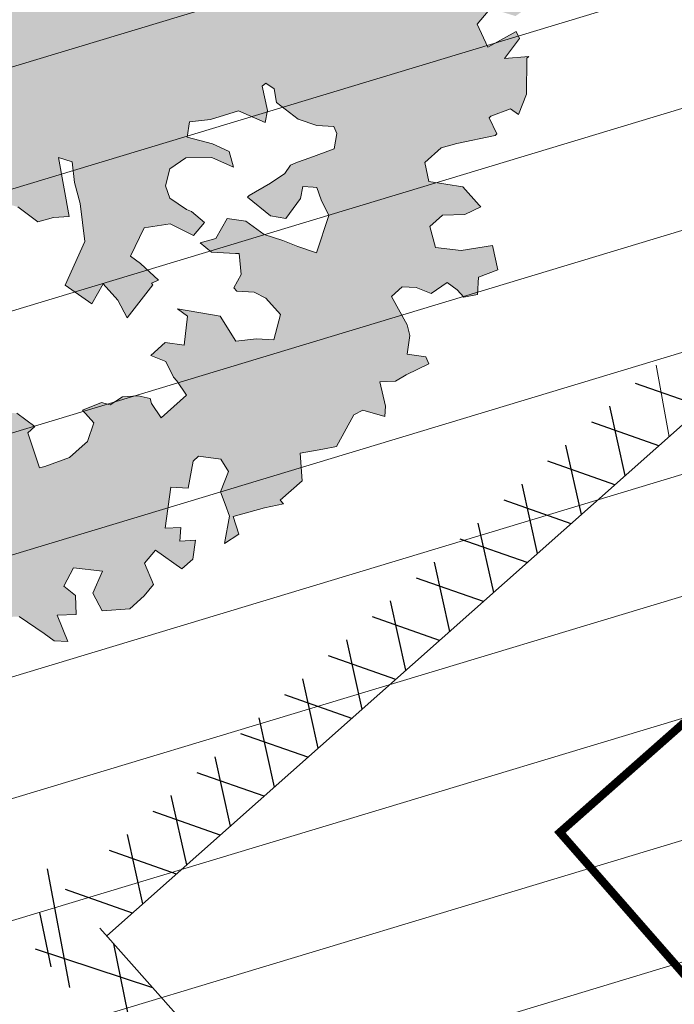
# Model space of a CAD drawing. Header units: centimetres. Extents: x 843425950 to 843478602, y 588811213 to 588851397.
# Tile 39 of 89: x 843442072 to 843442152, y 588832594 to 588832714. Entities that reach past the tile are written whole.
import ezdxf
from ezdxf import colors
from ezdxf.entities.mleader import LeaderData, LeaderLine
from ezdxf.lldxf.tags import DXFTag
from ezdxf.math import Vec2, Vec3

# ---------------------------------------------------------------- set-up
doc = ezdxf.new("R2010")
doc.units = ezdxf.units.CM
doc.header["$MEASUREMENT"] = 0
doc.linetypes.add('CENTER', pattern=[50.800000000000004, 31.75, -6.35, 6.35, -6.35])
doc.layers.get('0').update_dxf_attribs({"lineweight": 5})
for name, color, linetype, lineweight in [('0-hatch', 8, 'Continuous', 5), ('0-LINIA CIENKA', 8, 'Continuous', 9), ('IS_WOD_rzędne', 5, 'Continuous', 9), ('wymiarowanie', 123, 'Continuous', 5)]:
    doc.layers.add(name, color=color, linetype=linetype, lineweight=lineweight)
doc.layers.add('IS_Grafika', color=7, linetype='SOLID', lineweight=9, true_color=0x000000)
doc.layers.add('ZTOŚ', color=7, linetype='CENTER', lineweight=13, true_color=0x45750b)
doc.styles.add('Arial-sanit', font='ariali.ttf')
tags = doc.linetypes.add('SOLID', pattern=[10, 10, 0]).pattern_tags.tags
tags[6:7] = [DXFTag(74, 4), DXFTag(75, 0), DXFTag(340, '0'), DXFTag(46, 0.0), DXFTag(50, 0.0), DXFTag(44, 0.0), DXFTag(45, 0.0)]
tags[4:5] = [DXFTag(74, 4), DXFTag(75, 0), DXFTag(340, '0'), DXFTag(46, 0.0), DXFTag(50, 0.0), DXFTag(44, 0.0), DXFTag(45, 0.0)]
picture_1 = doc.add_image_def('image1.jpg', size_in_pixel=(6614, 4677))

# ---------------------------------------------------------------- blocks, each defined once
blk = doc.blocks.new('A$C51A627E3')
h = blk.add_hatch(color=256)
h.dxf.hatch_style = 1
h.paths.add_polyline_path([(-3.829516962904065, -3.277827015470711), (-3.99698174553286, -3.185050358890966), (-4.071669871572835, -3.091690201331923), (-4.12768596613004, -3.017002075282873), (-4.221046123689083, -2.942313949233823), (-4.239718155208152, -2.868209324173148), (-4.463199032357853, -2.774849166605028), (-4.555975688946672, -2.756177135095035), (-4.630663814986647, -2.737505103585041), (-4.724023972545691, -2.626056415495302), (-4.724023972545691, -2.588712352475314), (-4.668007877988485, -2.570040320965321), (-4.630663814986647, -2.514024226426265), (-4.649335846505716, -2.383320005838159), (-4.724023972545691, -2.253199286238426), (-4.61199178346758, -2.309215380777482), (-4.574647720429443, -2.309215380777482), (-4.463199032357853, -2.290543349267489), (-4.425854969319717, -2.309215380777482), (-4.295150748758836, -2.234527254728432), (-4.258390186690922, -2.253199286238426), (-4.12768596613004, -2.290543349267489), (-4.015653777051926, -2.309215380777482), (-3.941549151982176, -2.309215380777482), (-3.904205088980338, -2.253199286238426), (-3.960221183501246, -2.141167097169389), (-4.015653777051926, -2.029718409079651), (-4.034325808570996, -1.9550302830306), (-3.941549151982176, -2.011046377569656), (-3.792172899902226, -1.917686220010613), (-3.698812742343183, -1.899014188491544), (-3.698812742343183, -1.880342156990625), (-3.680724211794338, -1.805654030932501), (-3.680724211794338, -1.731549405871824), (-3.606036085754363, -1.619517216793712), (-3.456659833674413, -1.526157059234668), (-3.400643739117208, -1.63818924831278), (-3.289195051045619, -1.750221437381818), (-3.25185098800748, -1.786981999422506), (-3.177162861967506, -1.768309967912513), (-3.158490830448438, -1.619517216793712), (-3.177162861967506, -1.470724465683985), (-3.214506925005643, -1.433380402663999), (-3.214506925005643, -1.358692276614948), (-3.103058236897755, -1.340020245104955), (-3.028370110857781, -1.302676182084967), (-3.009698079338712, -1.265332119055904), (-2.972354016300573, -1.227988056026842), (-2.972354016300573, -1.172555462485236), (-3.028370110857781, -1.041851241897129), (-3.065714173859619, -0.9671631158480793), (-3.121146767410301, -1.153883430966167), (-3.139818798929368, -1.190643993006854), (-3.177162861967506, -1.246660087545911), (-3.233178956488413, -1.284004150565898), (-3.400643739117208, -1.358692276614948), (-3.512675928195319, -1.302676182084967), (-3.606036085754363, -1.284004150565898), (-3.73615680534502, -1.302676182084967), (-3.754828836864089, -1.414708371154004), (-3.829516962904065, -1.544829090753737), (-3.941549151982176, -1.507485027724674), (-4.034325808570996, -1.507485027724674), (-4.12768596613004, -1.433380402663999), (-4.221046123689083, -1.433380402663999), (-4.388510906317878, -1.526157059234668), (-4.425854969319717, -1.600845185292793), (-4.388510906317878, -1.71287737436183), (-4.369838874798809, -1.786981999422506), (-4.425854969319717, -1.880342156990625), (-4.50054309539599, -1.899014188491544), (-4.630663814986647, -2.103823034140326), (-4.668007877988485, -2.085151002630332), (-4.74269600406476, -2.011046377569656), (-4.817384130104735, -1.9550302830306), (-4.85414469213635, -1.899014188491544), (-4.798712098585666, -1.842998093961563), (-4.780040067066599, -1.805654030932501), (-4.817384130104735, -1.619517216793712), (-4.85414469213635, -1.470724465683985), (-4.947504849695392, -1.470724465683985), (-5.059537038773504, -1.433380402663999), (-5.115553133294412, -1.265332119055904), (-5.096881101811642, -1.227988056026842), (-5.078209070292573, -1.190643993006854), (-4.984848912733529, -1.190643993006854), (-4.891488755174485, -1.190643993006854), (-4.817384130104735, -1.190643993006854), (-4.891488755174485, -1.097867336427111), (-4.947504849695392, -0.9858351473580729), (-5.022192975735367, -0.8930584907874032), (-5.059537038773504, -0.8183703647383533), (-5.078209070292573, -0.7810263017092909), (-5.096881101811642, -0.7250102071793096), (-4.966176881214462, -0.1881688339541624), (-4.891488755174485, -0.1694968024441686), (-4.891488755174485, -0.1508247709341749), (-4.947504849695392, -0.03937608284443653), (-4.966176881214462, 0.05398407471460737), (-5.003520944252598, 0.1286722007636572), (-5.022192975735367, 0.2214488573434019), (-4.891488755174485, 0.2774649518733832), (-4.817384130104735, 0.3148090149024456), (-4.798712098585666, 0.2401208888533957), (-4.724023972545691, 0.2027768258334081), (-4.668007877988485, 0.2587929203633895), (-4.555975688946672, 0.3334810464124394), (-4.50054309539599, 0.3148090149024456), (-4.481871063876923, 0.2027768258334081), (-4.50054309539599, 0.07265610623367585), (-4.537887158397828, 0.01664001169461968), (-4.481871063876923, -0.1327362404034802), (-4.369838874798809, -0.1140642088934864), (-4.332494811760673, -0.07672014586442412), (-4.221046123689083, 0.05398407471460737), (-4.202374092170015, 0.2214488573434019), (-4.183702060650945, 0.4081691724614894), (-4.12768596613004, 0.4449297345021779), (-4.165030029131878, 0.5756339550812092), (-4.183702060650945, 0.6129780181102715), (-4.221046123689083, 0.6689941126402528), (-4.276478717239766, 0.6876661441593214), (-4.369838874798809, 0.6503220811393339), (-4.481871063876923, 0.4822737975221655), (-4.59331975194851, 0.4268412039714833), (-4.630663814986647, 0.5009458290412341), (-4.630663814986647, 0.5756339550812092), (-4.686679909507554, 0.6316500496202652), (-4.724023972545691, 0.6503220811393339), (-4.780040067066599, 0.5196178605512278), (-4.836056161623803, 0.5009458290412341), (-4.910160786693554, 0.5196178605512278), (-4.984848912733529, 0.5382898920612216), (-5.022192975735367, 0.6316500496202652), (-5.115553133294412, 0.7430987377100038), (-5.152313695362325, 0.7617707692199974), (-5.152313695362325, 0.6876661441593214), (-5.152313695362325, 0.892474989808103), (-5.096881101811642, 0.9298190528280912), (-4.966176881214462, 1.059939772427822), (-4.947504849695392, 1.227988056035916), (-4.910160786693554, 1.358108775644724), (-4.947504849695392, 1.563501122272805), (-4.85414469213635, 1.600261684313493), (-4.780040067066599, 1.544829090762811), (-4.668007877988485, 1.526157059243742), (-4.630663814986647, 1.507485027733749), (-4.668007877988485, 1.302092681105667), (-4.519215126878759, 1.358108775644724), (-4.463199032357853, 1.470140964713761), (-4.332494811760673, 1.526157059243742), (-4.183702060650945, 1.656277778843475), (-4.258390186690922, 1.749637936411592), (-4.35116684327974, 1.805654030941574), (-4.388510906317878, 1.879758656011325), (-4.388510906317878, 1.749637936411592), (-4.537887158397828, 1.730965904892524), (-4.59331975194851, 1.768309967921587), (-4.537887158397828, 1.824326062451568), (-4.519215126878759, 1.97311881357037), (-4.555975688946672, 2.122495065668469), (-4.555975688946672, 2.196599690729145), (-4.332494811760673, 2.252615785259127), (-4.221046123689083, 2.28995984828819), (-4.332494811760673, 2.439336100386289), (-4.481871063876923, 2.550784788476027), (-4.50054309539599, 2.569456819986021), (-4.276478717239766, 2.606800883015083), (-4.12768596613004, 2.700161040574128), (-3.960221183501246, 2.811609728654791), (-3.922877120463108, 2.923641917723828), (-3.698812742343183, 3.351931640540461), (-3.73615680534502, 3.501307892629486), (-3.773500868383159, 3.575996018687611), (-3.550019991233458, 3.538651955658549), (-3.382555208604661, 3.594668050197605), (-3.289195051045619, 3.74346080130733), (-3.233178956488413, 3.855492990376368), (-3.103058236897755, 3.910925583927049), (-3.009698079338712, 3.929597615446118), (-2.860321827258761, 3.948269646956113), (-2.822977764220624, 3.89283705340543), (-2.841649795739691, 3.762132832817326), (-2.748873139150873, 3.762132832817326), (-2.767545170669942, 3.706116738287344), (-2.841649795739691, 3.538651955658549), (-2.822977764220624, 3.463963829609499), (-2.841649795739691, 3.482635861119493), (-2.748873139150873, 3.482635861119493), (-2.692857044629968, 3.463963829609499), (-2.543480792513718, 3.538651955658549), (-2.450704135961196, 3.538651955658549), (-2.376016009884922, 3.426619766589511), (-2.376016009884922, 3.389275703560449), (-2.562152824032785, 3.259154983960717), (-2.674185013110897, 3.333259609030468), (-2.580824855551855, 3.14712279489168), (-2.525392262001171, 2.979658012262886), (-2.357343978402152, 2.886297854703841), (-2.24531178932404, 2.923641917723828), (-2.227223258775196, 3.035090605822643), (-2.282655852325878, 3.165794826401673), (-2.282655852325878, 3.277827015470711), (-2.171207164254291, 3.426619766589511), (-2.189879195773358, 3.538651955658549), (-2.227223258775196, 3.780804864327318), (-2.319999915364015, 3.874165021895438), (-2.432032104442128, 3.855492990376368), (-2.432032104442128, 3.89283705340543), (-2.24531178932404, 3.948269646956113), (-2.208551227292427, 4.041629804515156), (-2.189879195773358, 4.097645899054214), (-2.208551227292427, 4.1349899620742), (-2.171207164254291, 4.246438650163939), (-1.984486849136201, 4.265110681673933), (-1.910382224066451, 4.246438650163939), (-1.891710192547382, 4.15366199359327), (-1.723661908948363, 3.799476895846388), (-1.704989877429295, 3.948269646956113), (-1.649557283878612, 3.966941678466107), (-1.630885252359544, 4.078973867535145), (-1.593541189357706, 4.227766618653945), (-1.500181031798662, 4.265110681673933), (-1.518853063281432, 4.507263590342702), (-1.518853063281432, 4.525935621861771), (-1.38814884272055, 4.675311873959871), (-1.295372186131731, 4.488591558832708), (-1.258028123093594, 4.433158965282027), (-0.9785311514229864, 4.656639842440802), (-0.9785311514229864, 4.563279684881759), (-0.9785311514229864, 4.414486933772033), (-0.9785311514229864, 4.358470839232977), (-1.127323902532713, 4.302454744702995), (-0.9785311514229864, 4.022957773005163), (-0.9598591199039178, 3.948269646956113), (-0.6616901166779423, 4.06030183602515), (-0.5496579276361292, 4.172334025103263), (-0.3075050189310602, 4.246438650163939), (-0.2514889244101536, 4.116317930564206), (-0.1587122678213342, 4.041629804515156), (-0.02800804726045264, 4.116317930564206), (0.009336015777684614, 4.190422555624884), (0.06535211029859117, 4.283782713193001), (0.08344064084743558, 4.377142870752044), (0.06535211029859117, 4.507263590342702), (0.009336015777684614, 4.581951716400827), (-0.06535211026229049, 4.563279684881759), (-0.1213682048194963, 4.544607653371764), (-0.1400402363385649, 4.470503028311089), (-0.1400402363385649, 4.358470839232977), (-0.1587122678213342, 4.339798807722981), (-0.2514889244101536, 4.321126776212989), (-0.4568812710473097, 4.358470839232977), (-0.5309858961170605, 4.525935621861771), (-0.5683299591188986, 4.600623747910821), (-0.6056740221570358, 4.731327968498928), (-0.5870019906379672, 4.749999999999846), (-0.4008651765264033, 4.731327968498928), (-0.1213682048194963, 4.675311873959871), (0.04668007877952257, 4.675311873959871), (0.3448490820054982, 4.712655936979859), (0.5309858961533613, 4.693983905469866), (0.624346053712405, 4.675311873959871), (0.6611066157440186, 4.563279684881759), (0.624346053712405, 4.507263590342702), (0.5683299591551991, 4.414486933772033), (0.5683299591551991, 4.321126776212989), (0.6797786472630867, 4.302454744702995), (0.6797786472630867, 4.15366199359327), (0.7171227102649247, 4.041629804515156), (0.7731388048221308, 4.078973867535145), (0.9038430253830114, 4.358470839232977), (0.9038430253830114, 4.619295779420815), (0.9592756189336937, 4.358470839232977), (0.9779476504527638, 4.265110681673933), (1.052635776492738, 4.209094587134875), (1.127323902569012, 4.209094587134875), (1.220684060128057, 4.265110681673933), (1.220684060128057, 4.246438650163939), (1.425492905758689, 4.377142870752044), (1.555613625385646, 4.377142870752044), (1.462836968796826, 4.1349899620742), (1.40682087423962, 4.06030183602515), (1.276116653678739, 3.874165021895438), (1.704989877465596, 4.078973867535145), (1.704989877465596, 3.985613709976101), (1.79835003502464, 3.874165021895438), (1.965814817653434, 4.041629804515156), (2.021830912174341, 4.1349899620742), (2.133279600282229, 4.15366199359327), (2.189295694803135, 4.004285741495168), (2.189295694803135, 3.948269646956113), (2.245311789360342, 3.836820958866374), (2.376016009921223, 3.89283705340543), (2.506136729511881, 3.89283705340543), (2.562152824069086, 3.874165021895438), (2.618168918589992, 3.74346080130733), (2.710945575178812, 3.557323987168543), (2.785633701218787, 3.538651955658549), (2.785633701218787, 3.501307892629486), (2.766961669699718, 3.426619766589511), (2.74828963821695, 3.370603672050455), (2.710945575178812, 3.463963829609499), (2.599496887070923, 3.594668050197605), (2.506136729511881, 3.538651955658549), (2.450120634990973, 3.389275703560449), (2.431448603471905, 3.259154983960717), (2.450120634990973, 3.165794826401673), (2.506136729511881, 3.128450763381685), (2.562152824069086, 2.998330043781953), (2.599496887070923, 2.886297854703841), (2.673601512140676, 2.811609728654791), (2.74828963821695, 2.830281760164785), (2.804305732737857, 3.091106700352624), (2.841649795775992, 3.053762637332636), (2.935009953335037, 2.998330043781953), (2.971770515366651, 3.203138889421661), (2.990442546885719, 3.333259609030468), (3.083802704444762, 3.277827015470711), (3.065130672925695, 3.07243466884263), (3.083802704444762, 3.017002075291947), (3.10247473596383, 2.867625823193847), (3.36329967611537, 2.96098598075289), (3.51267592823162, 3.109778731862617), (3.60545258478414, 2.923641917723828), (3.717484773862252, 2.755593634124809), (3.736156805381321, 2.606800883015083), (3.624124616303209, 2.588128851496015), (3.773500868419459, 2.476096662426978), (3.903621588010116, 2.401992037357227), (3.978309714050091, 2.550784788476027), (4.183118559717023, 2.513440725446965), (4.164446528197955, 2.420664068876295), (4.183118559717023, 2.345975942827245), (4.276478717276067, 2.233943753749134), (4.183118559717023, 2.122495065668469), (4.183118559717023, 2.010462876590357), (4.164446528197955, 1.917102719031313), (4.313822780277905, 1.824326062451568), (4.369838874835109, 1.712293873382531), (4.35116684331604, 1.656277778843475), (4.295150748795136, 1.637605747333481), (4.20179059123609, 1.674949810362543), (4.071669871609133, 1.637605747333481), (4.015653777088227, 1.600261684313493), (3.959637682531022, 1.712293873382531), (3.847605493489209, 1.861670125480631), (3.661468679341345, 1.637605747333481), (3.642796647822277, 1.526157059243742), (3.661468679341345, 1.470140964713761), (3.549436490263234, 1.432796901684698), (3.494003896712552, 1.563501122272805), (3.475331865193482, 1.768309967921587), (3.36329967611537, 1.786981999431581), (3.233178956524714, 1.600261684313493), (3.195834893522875, 1.563501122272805), (3.083802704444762, 1.600261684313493), (2.971770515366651, 1.674949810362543), (2.841649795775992, 1.656277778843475), (2.935009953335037, 1.395452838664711), (2.916337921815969, 1.284004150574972), (2.860321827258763, 1.227988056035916), (2.74828963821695, 1.190643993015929), (2.804305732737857, 1.097283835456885), (2.822977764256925, 0.948491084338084), (2.935009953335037, 0.9298190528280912), (3.046458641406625, 0.985835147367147), (3.177162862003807, 1.00450717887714), (3.288611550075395, 0.9298190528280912), (3.288611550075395, 0.836458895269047), (3.214506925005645, 0.7063381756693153), (3.083802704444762, 0.5569619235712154), (3.13981879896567, 0.4822737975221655), (3.214506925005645, 0.4449297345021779), (3.288611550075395, 0.3708251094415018), (3.400643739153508, 0.3334810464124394), (3.437987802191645, 0.3148090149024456), (3.38197170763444, 0.2401208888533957), (3.269939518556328, 0.2961369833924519), (3.177162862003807, 0.3894971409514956), (2.953681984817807, 0.2401208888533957), (3.13981879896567, 0.1286722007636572), (3.400643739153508, 0.1100001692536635), (3.568108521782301, 0.1100001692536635), (3.642796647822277, 0.2214488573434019), (3.642796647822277, 0.3334810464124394), (3.586780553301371, 0.5009458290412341), (3.494003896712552, 0.5569619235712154), (3.437987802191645, 0.6316500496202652), (3.586780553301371, 0.7804428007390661), (3.60545258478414, 0.892474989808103), (3.60545258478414, 1.022595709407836), (3.51267592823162, 1.153299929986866), (3.437987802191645, 1.284004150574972), (3.60545258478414, 1.265332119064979), (3.773500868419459, 1.190643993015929), (3.903621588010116, 1.153299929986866), (3.99698174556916, 1.395452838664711), (4.015653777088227, 1.470140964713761), (4.109013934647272, 1.358108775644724), (4.145774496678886, 1.227988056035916), (4.071669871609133, 1.115955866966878), (4.127102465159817, 1.00450717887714), (4.220462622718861, 1.078611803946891), (4.295150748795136, 1.209316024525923), (4.425271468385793, 1.227988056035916), (4.499959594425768, 1.097283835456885), (4.555975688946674, 1.00450717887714), (4.686679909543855, 0.855130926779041), (4.46261553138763, 0.6316500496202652), (4.499959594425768, 0.5009458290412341), (4.593319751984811, 0.5382898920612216), (4.630663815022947, 0.4822737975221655), (4.499959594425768, 0.4822737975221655), (4.388510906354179, 0.4268412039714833), (4.332494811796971, 0.2587929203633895), (4.369838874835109, 0.09132813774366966), (4.425271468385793, 0.07265610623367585), (4.518631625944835, 0.2027768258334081), (4.630663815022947, 0.352153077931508), (4.779456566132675, 0.3334810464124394), (4.816800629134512, 0.2027768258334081), (4.835472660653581, 0.1467607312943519), (5.058953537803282, 0.05398407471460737), (5.152313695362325, 0.07265610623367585), (4.910160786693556, -0.1881688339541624), (4.798128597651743, -0.1327362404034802), (4.742112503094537, -0.1140642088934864), (4.555975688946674, -0.1327362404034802), (4.537303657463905, -0.7436822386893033), (4.630663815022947, -0.8930584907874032), (4.668007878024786, -0.9298190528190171), (4.723440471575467, -1.041851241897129), (4.723440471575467, -1.116539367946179), (4.686679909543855, -1.190643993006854), (4.630663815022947, -1.116539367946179), (4.481287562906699, -0.9484910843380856), (4.332494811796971, -0.9671631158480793), (4.313822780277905, -0.9671631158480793), (4.220462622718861, -1.135211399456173), (4.220462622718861, -1.153883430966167), (4.23913465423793, -1.209316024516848), (4.295150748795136, -1.32134821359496), (4.313822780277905, -1.32134821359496), (4.499959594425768, -1.246660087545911), (4.537303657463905, -1.265332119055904), (4.555975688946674, -1.414708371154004), (4.499959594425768, -1.526157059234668), (4.46261553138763, -1.526157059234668), (4.35116684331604, -1.544829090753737), (4.369838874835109, -1.656861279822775), (4.388510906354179, -1.71287737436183), (4.276478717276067, -1.899014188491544), (4.23913465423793, -1.899014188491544), (4.164446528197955, -2.029718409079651), (4.109013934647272, -1.9550302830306), (4.052997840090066, -1.842998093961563), (4.034325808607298, -1.71287737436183), (3.978309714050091, -1.56350112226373), (3.903621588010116, -1.507485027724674), (3.884949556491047, -1.656861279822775), (3.866277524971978, -1.731549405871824), (3.847605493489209, -1.750221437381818), (3.773500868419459, -1.750221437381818), (3.60545258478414, -1.786981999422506), (3.624124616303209, -1.56350112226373), (3.624124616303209, -1.433380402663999), (3.51267592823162, -1.32134821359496), (3.419315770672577, -1.32134821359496), (3.288611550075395, -1.414708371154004), (3.344627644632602, -1.507485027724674), (3.419315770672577, -1.675533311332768), (3.419315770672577, -1.71287737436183), (3.195834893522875, -2.029718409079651), (3.233178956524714, -2.011046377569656), (3.456659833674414, -2.029718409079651), (3.475331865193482, -2.103823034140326), (3.531347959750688, -2.159839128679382), (3.60545258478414, -2.19718319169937), (3.866277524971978, -2.048390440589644), (3.922293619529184, -2.103823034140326), (3.959637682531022, -2.271871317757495), (3.884949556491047, -2.290543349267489), (4.071669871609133, -2.439336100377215), (4.127102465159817, -2.401992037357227), (4.090341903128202, -2.514024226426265), (4.015653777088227, -2.495352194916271), (3.884949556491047, -2.439336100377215), (3.773500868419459, -2.514024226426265), (3.736156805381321, -2.644144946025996), (3.903621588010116, -2.718833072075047), (3.810844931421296, -2.756177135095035), (3.698812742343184, -2.681489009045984), (3.568108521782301, -2.681489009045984), (3.51267592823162, -2.849537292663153), (3.60545258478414, -2.92364191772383), (3.60545258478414, -3.05434613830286), (3.494003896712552, -3.14770629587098), (3.325955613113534, -3.12903426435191), (3.269939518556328, -3.035674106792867), (3.195834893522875, -2.960985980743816), (3.065130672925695, -2.979658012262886), (3.009114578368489, -3.166378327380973), (3.251267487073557, -3.221810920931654), (3.233178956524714, -3.277827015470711), (3.046458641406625, -3.3151710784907), (3.195834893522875, -3.427203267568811), (3.177162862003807, -3.427203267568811), (2.990442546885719, -3.632012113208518), (2.841649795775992, -3.706700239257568), (2.822977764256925, -3.632012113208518), (2.673601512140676, -3.575996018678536), (2.655512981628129, -3.575996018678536), (2.618168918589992, -3.706700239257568), (2.599496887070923, -3.706700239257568), (2.338671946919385, -3.557323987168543), (2.226639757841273, -3.501307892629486), (2.059174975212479, -3.501307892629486), (1.984486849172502, -3.632012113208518), (2.151951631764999, -3.8368209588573), (2.151951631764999, -4.023541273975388), (2.151951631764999, -4.042213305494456), (2.021830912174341, -4.004869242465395), (1.89112669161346, -3.892837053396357), (1.761005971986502, -3.892837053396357), (1.686317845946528, -4.042213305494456), (1.816438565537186, -4.191006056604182), (2.021830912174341, -4.321710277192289), (1.928470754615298, -4.489175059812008), (1.779678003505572, -4.433158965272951), (1.686317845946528, -4.526519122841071), (1.592957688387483, -4.470503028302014), (1.592957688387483, -4.395814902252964), (1.574285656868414, -4.303038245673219), (1.425492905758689, -4.284366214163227), (1.369476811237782, -4.172334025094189), (1.294788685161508, -4.097645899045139), (1.183339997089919, -4.097645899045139), (1.127323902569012, -4.340382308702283), (1.089979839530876, -4.414486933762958), (0.9779476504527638, -4.507847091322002), (1.071307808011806, -4.619879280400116), (1.052635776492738, -4.675311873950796), (0.8664989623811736, -4.619879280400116), (0.7731388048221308, -4.601207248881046), (0.6797786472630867, -4.526519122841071), (0.5870019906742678, -4.693983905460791), (0.5309858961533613, -4.749999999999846), (0.4376257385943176, -4.601207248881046), (0.3629376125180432, -4.582535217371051), (0.1021126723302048, -4.675311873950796), (0.009336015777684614, -4.619879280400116), (-0.1400402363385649, -4.526519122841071), (-0.2701609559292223, -4.693983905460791), (-0.494225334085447, -4.693983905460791), (-0.494225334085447, -4.731327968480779), (-0.6243460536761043, -4.656639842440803), (-0.8478269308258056, -4.545191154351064), (-0.9038430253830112, -4.675311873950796), (-1.034547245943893, -4.656639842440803), (-0.8664989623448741, -4.526519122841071), (-0.8291548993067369, -4.433158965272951), (-0.7923943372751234, -4.340382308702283), (-0.643018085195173, -4.265694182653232), (-0.6243460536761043, -4.153661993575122), (-0.7363782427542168, -4.023541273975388), (-0.7923943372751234, -4.023541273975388), (-0.9598591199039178, -4.153661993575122), (-1.053219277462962, -4.060885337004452), (-1.295372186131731, -4.265694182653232), (-1.202012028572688, -4.340382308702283), (-1.276700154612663, -4.414486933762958), (-1.183339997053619, -4.489175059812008), (-1.295372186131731, -4.582535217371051), (-1.40682087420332, -4.582535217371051), (-1.462836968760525, -4.340382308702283), (-1.593541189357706, -4.359054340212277), (-1.649557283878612, -4.526519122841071), (-1.761005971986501, -4.545191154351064), (-1.910382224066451, -4.545191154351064), (-2.077847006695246, -4.414486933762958), (-2.040502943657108, -4.265694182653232), (-1.873038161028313, -4.191006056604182), (-2.02183091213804, -4.023541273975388), (-2.171207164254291, -4.078973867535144), (-2.15253513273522, -4.191006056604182), (-2.24531178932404, -4.303038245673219), (-2.357343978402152, -4.209678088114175), (-2.432032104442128, -4.414486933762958), (-2.506720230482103, -4.340382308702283), (-2.525392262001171, -4.247022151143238), (-2.580824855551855, -4.023541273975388), (-2.674185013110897, -3.948853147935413), (-2.878993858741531, -4.097645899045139), (-2.972354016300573, -4.078973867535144), (-3.084386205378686, -4.078973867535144), (-3.195834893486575, -4.004869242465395), (-3.195834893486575, -3.8368209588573), (-3.27052301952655, -3.874165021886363), (-3.326539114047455, -3.650684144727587), (-3.363883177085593, -3.706700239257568), (-3.531347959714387, -3.762716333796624), (-3.66205218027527, -3.632012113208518), (-3.680724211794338, -3.538651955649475), (-3.587364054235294, -3.483219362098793), (-3.345211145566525, -3.427203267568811), (-3.233178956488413, -3.557323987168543), (-3.158490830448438, -3.557323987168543), (-3.158490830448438, -3.538651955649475), (-3.103058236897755, -3.221810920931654), (-3.084386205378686, -3.05434613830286), (-3.214506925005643, -2.960985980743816), (-3.27052301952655, -2.849537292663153), (-3.419315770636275, -2.979658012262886), (-3.494003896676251, -3.221810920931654), (-3.363883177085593, -3.221810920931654), (-3.494003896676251, -3.333843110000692), (-3.587364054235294, -3.091690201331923), (-3.698812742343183, -3.277827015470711)])
h.paths.add_polyline_path([(-1.630885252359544, 1.320764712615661), (-1.891710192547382, 1.488812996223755), (-1.854366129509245, 1.674949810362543), (-1.965814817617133, 1.749637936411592), (-1.817022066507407, 2.066478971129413), (-1.686317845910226, 2.271287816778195), (-1.817022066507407, 2.401992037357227), (-1.929054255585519, 2.569456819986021), (-1.723661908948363, 2.606800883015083), (-1.5375250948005, 2.588128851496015), (-1.425492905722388, 2.532112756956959), (-1.38814884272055, 2.550784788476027), (-1.38814884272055, 2.737505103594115), (-1.500181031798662, 2.848953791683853), (-1.518853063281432, 3.017002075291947), (-1.40682087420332, 3.14712279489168), (-1.258028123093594, 3.14712279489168), (-1.239356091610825, 3.017002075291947), (-1.220684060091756, 2.848953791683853), (-1.108651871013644, 2.811609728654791), (-0.9598591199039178, 2.90496988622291), (-0.9411870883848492, 2.848953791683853), (-0.9038430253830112, 2.718833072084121), (-0.7363782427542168, 2.811609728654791), (-0.7177062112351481, 2.867625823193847), (-0.7363782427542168, 3.035090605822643), (-0.680362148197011, 3.091106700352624), (-0.4382092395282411, 2.998330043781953), (-0.3821931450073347, 2.979658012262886), (-0.512313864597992, 2.774265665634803), (-0.363521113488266, 2.644144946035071), (-0.3261770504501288, 2.644144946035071), (-0.1960563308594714, 2.625472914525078), (-0.06535211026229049, 2.625472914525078), (0.1021126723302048, 2.662816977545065), (0.1021126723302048, 2.681489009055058), (0.270160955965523, 2.662816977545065), (0.3261770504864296, 2.644144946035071), (0.2888329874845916, 2.774265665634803), (0.2888329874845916, 2.867625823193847), (0.1581287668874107, 2.792937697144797), (0.08344064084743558, 2.867625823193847), (-0.02800804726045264, 3.14712279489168), (0.08344064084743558, 3.184466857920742), (0.3629376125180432, 2.979658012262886), (0.5123138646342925, 2.90496988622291), (0.5683299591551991, 2.830281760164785), (0.7918108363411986, 2.755593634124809), (0.8291548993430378, 2.923641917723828), (0.8478269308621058, 3.07243466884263), (1.0152917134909, 3.035090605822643), (1.071307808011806, 3.07243466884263), (1.071307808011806, 3.091106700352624), (1.071307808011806, 2.942313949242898), (1.071307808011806, 2.830281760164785), (0.9592756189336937, 2.755593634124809), (0.9225150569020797, 2.550784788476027), (0.9225150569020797, 2.513440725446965), (0.9592756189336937, 2.439336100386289), (0.810482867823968, 2.588128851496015), (0.5870019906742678, 2.476096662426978), (0.5496579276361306, 2.606800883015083), (0.418953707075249, 2.439336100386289), (0.5309858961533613, 2.327303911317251), (0.6430180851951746, 2.271287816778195), (0.7544667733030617, 2.252615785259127), (0.8851709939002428, 2.196599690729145), (0.5496579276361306, 1.842998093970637), (0.5123138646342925, 1.991790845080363), (0.4562977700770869, 2.141167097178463), (0.3261770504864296, 2.085151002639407), (0.3448490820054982, 2.345975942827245), (0.2888329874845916, 2.383320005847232), (0.08344064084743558, 2.401992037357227), (-0.1773842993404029, 2.327303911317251), (-0.2701609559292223, 2.345975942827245), (-0.04668007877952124, 2.085151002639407), (-0.08402414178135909, 1.991790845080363), (-0.1213682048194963, 1.935774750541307), (-0.1400402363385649, 1.749637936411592), (-0.21472836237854, 1.842998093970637), (-0.4008651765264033, 1.898430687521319), (-0.4195372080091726, 2.047806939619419), (-0.4568812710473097, 2.1038230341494), (-0.6056740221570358, 2.177927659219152), (-0.6616901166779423, 2.141167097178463), (-0.6990341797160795, 2.047806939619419), (-0.7177062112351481, 1.991790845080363), (-0.6056740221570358, 1.842998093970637), (-0.5683299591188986, 1.805654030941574), (-0.643018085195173, 1.730965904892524), (-0.6990341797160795, 1.749637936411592), (-0.8104828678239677, 1.730965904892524), (-0.8104828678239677, 1.842998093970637), (-0.8291548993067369, 1.917102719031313), (-0.9411870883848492, 1.97311881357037), (-1.034547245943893, 1.97311881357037), (-1.127323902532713, 1.898430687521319), (-1.089979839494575, 1.879758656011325), (-1.015875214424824, 1.712293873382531), (-0.9972031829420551, 1.674949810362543), (-0.9785311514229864, 1.544829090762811), (-1.16466796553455, 1.432796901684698), (-1.183339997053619, 1.507485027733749), (-1.202012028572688, 1.618933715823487), (-1.258028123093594, 1.656277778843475), (-1.3140442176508, 1.693621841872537), (-1.425492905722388, 1.730965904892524), (-1.518853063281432, 1.730965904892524), (-1.5375250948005, 1.712293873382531), (-1.649557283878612, 1.637605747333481), (-1.686317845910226, 1.544829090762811), (-1.593541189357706, 1.451468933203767), (-1.593541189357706, 1.414124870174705)], flags=16)
h.paths.add_polyline_path([(-2.115191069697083, -1.433380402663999), (-2.02183091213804, -1.488812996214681), (-1.947726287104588, -1.582173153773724), (-1.929054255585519, -1.675533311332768), (-1.947726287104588, -1.694205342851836), (-2.059174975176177, -1.824326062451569), (-2.02183091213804, -1.842998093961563), (-1.835694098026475, -1.936358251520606), (-1.817022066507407, -2.048390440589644), (-2.00315888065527, -2.345975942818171), (-2.00315888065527, -2.309215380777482), (-2.282655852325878, -2.290543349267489), (-2.263983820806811, -2.345975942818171), (-2.133863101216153, -2.420664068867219), (-2.15253513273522, -2.514024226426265), (-2.208551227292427, -2.644144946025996), (-2.096519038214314, -2.774849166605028), (-2.133863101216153, -2.868209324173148), (-2.115191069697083, -2.942313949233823), (-2.00315888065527, -2.92364191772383), (-1.947726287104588, -2.700161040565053), (-1.779678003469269, -2.570040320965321), (-1.649557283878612, -2.495352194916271), (-1.649557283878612, -2.700161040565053), (-1.612213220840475, -2.793521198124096), (-1.556197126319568, -2.849537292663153), (-1.518853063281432, -3.017002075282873), (-1.593541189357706, -3.017002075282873), (-1.704989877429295, -3.277827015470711), (-1.667645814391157, -3.296499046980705), (-1.481509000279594, -3.371187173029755), (-1.351388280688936, -3.371187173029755), (-1.295372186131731, -3.371187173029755), (-1.16466796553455, -3.296499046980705), (-1.16466796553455, -3.166378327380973), (-1.015875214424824, -3.221810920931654), (-0.9785311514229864, -3.277827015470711), (-0.8664989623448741, -3.296499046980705), (-0.7737223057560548, -3.371187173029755), (-0.7177062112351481, -3.445875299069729), (-0.7363782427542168, -3.483219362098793), (-0.7550502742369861, -3.613340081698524), (-0.494225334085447, -3.613340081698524), (-0.4755533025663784, -3.483219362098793), (-0.4755533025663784, -3.445875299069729), (-0.4382092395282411, -3.3151710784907), (-0.494225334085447, -3.20372239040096), (-0.3448490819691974, -3.20372239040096), (-0.2514889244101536, -3.3151710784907), (-0.08402414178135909, -3.166378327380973), (-0.1026961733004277, -3.073018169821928), (0.1021126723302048, -3.333843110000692), (0.06535211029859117, -3.557323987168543), (0.1954728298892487, -3.650684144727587), (0.2888329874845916, -3.744044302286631), (0.4562977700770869, -3.632012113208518), (0.4562977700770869, -3.464547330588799), (0.418953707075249, -3.371187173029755), (0.3261770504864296, -3.277827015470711), (0.3261770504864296, -3.24048295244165), (0.4376257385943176, -3.20372239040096), (0.5309858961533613, -3.073018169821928), (0.5123138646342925, -3.05434613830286), (0.3816096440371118, -2.92364191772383), (0.3629376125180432, -2.812193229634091), (0.4749698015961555, -2.868209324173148), (0.6430180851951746, -2.812193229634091), (0.7357947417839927, -2.92364191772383), (0.7731388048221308, -3.091690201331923), (0.8478269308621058, -3.221810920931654), (0.9038430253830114, -3.333843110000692), (0.9779476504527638, -3.464547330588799), (1.238772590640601, -3.3151710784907), (1.276116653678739, -3.185050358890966), (1.313460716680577, -3.091690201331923), (1.294788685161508, -3.073018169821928), (1.238772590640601, -3.017002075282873), (1.164667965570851, -3.073018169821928), (0.9779476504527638, -3.110362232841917), (0.9038430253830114, -3.017002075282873), (0.8664989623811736, -2.793521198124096), (0.8851709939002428, -2.793521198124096), (1.071307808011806, -2.830865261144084), (1.202012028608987, -2.849537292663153), (1.276116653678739, -2.830865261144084), (1.332132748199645, -2.849537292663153), (1.425492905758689, -2.886881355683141), (1.611629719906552, -2.960985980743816), (1.704989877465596, -2.886881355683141), (1.723661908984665, -2.830865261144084), (1.630301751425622, -2.737505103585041), (1.555613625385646, -2.607384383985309), (1.518269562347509, -2.401992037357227), (1.574285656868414, -2.309215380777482), (1.555613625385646, -2.234527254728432), (1.518269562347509, -2.234527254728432), (1.425492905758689, -2.401992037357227), (1.350804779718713, -2.458008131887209), (1.25744462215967, -2.253199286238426), (1.052635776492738, -2.159839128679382), (0.9225150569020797, -2.066478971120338), (0.8291548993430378, -2.141167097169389), (0.9406035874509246, -2.309215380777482), (0.9966196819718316, -2.439336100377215), (0.9406035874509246, -2.551368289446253), (0.8664989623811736, -2.383320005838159), (0.7171227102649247, -2.253199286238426), (0.5683299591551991, -2.234527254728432), (0.4562977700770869, -2.309215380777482), (0.418953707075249, -2.401992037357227), (0.4562977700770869, -2.551368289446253), (0.4749698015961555, -2.588712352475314), (0.493641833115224, -2.718833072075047), (0.3629376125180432, -2.737505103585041), (0.2888329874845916, -2.551368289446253), (0.2328168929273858, -2.514024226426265), (0.1207847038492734, -2.439336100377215), (-0.1026961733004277, -2.532696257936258), (-0.08402414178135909, -2.626056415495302), (-0.06535211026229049, -2.812193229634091), (-0.1213682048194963, -2.793521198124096), (-0.1213682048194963, -2.812193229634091), (-0.4382092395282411, -2.868209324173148), (-0.4008651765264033, -2.718833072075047), (-0.4008651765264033, -2.551368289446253), (-0.5683299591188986, -2.607384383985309), (-0.6243460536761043, -2.364647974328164), (-0.2888329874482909, -2.215855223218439), (-0.1213682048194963, -1.973702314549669), (-0.04668007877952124, -1.824326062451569), (0.04668007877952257, -1.694205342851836), (-0.009336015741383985, -1.600845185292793), (-0.2514889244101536, -1.992374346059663), (-0.3448490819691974, -1.917686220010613), (-0.4568812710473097, -1.861670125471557), (-0.494225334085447, -1.675533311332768), (-0.5309858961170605, -1.619517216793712), (-0.6616901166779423, -1.488812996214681), (-0.9411870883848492, -1.56350112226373), (-1.053219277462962, -1.600845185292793), (-1.053219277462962, -1.71287737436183), (-0.9785311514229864, -1.899014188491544), (-1.202012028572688, -1.973702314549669), (-1.295372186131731, -1.899014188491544), (-1.332716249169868, -1.71287737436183), (-1.332716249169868, -1.507485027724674), (-1.3140442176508, -1.246660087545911), (-1.332716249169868, -1.172555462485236), (-1.38814884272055, -1.097867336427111), (-1.612213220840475, -1.135211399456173), (-1.704989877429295, -1.153883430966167), (-1.742333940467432, -1.153883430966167), (-1.704989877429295, -1.414708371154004), (-1.667645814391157, -1.470724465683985), (-1.686317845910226, -1.56350112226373), (-1.761005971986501, -1.600845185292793), (-1.779678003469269, -1.488812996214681), (-1.817022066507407, -1.358692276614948), (-1.835694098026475, -1.246660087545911), (-1.891710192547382, -1.265332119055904), (-2.040502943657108, -1.284004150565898)], flags=16)
for points in [[(3.195834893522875, -2.960985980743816), (3.065130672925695, -2.979658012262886), (3.009114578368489, -3.166378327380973), (3.251267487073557, -3.221810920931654), (3.233178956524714, -3.277827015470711), (3.046458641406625, -3.3151710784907), (3.195834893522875, -3.427203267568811), (3.177162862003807, -3.427203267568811), (2.990442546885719, -3.632012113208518), (2.841649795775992, -3.706700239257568), (2.822977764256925, -3.632012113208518), (2.673601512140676, -3.575996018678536), (2.655512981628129, -3.575996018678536), (2.618168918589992, -3.706700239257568), (2.599496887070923, -3.706700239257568), (2.338671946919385, -3.557323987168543), (2.226639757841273, -3.501307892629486), (2.059174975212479, -3.501307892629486), (1.984486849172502, -3.632012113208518), (2.151951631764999, -3.8368209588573), (2.151951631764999, -4.023541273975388), (2.151951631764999, -4.042213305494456), (2.021830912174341, -4.004869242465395), (1.89112669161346, -3.892837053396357), (1.761005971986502, -3.892837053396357), (1.686317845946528, -4.042213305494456), (1.816438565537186, -4.191006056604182), (2.021830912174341, -4.321710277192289), (1.928470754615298, -4.489175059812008), (1.779678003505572, -4.433158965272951), (1.686317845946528, -4.526519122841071), (1.592957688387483, -4.470503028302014), (1.592957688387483, -4.395814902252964), (1.574285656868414, -4.303038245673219), (1.425492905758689, -4.284366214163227), (1.369476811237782, -4.172334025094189), (1.294788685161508, -4.097645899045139), (1.183339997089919, -4.097645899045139), (1.127323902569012, -4.340382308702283), (1.089979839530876, -4.414486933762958), (0.9779476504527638, -4.507847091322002), (1.071307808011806, -4.619879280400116), (1.052635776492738, -4.675311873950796), (0.8664989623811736, -4.619879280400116), (0.7731388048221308, -4.601207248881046), (0.7731388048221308, -4.601207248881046), (0.6797786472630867, -4.526519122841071), (0.5870019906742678, -4.693983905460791), (0.5309858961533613, -4.749999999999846), (0.4376257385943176, -4.601207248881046), (0.3629376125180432, -4.582535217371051), (0.1021126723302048, -4.675311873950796), (0.009336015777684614, -4.619879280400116), (-0.1400402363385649, -4.526519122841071), (-0.2701609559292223, -4.693983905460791), (-0.494225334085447, -4.693983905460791), (-0.494225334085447, -4.731327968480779), (-0.6243460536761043, -4.656639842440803), (-0.8478269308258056, -4.545191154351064), (-0.9038430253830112, -4.675311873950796), (-1.034547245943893, -4.656639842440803), (-0.8664989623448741, -4.526519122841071), (-0.8291548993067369, -4.433158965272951), (-0.7923943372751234, -4.340382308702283), (-0.643018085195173, -4.265694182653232), (-0.6243460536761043, -4.153661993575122), (-0.7363782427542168, -4.023541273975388), (-0.7923943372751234, -4.023541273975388), (-0.9598591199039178, -4.153661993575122), (-1.053219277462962, -4.060885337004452), (-1.295372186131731, -4.265694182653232), (-1.202012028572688, -4.340382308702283), (-1.276700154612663, -4.414486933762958), (-1.183339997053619, -4.489175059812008), (-1.295372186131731, -4.582535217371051), (-1.40682087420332, -4.582535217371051), (-1.462836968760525, -4.340382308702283), (-1.593541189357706, -4.359054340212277), (-1.649557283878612, -4.526519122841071), (-1.761005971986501, -4.545191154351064), (-1.910382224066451, -4.545191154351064), (-2.077847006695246, -4.414486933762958), (-2.040502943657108, -4.265694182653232), (-1.873038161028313, -4.191006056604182), (-2.02183091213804, -4.023541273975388), (-2.171207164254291, -4.078973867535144), (-2.15253513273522, -4.191006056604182), (-2.24531178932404, -4.303038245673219), (-2.357343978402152, -4.209678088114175), (-2.432032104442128, -4.414486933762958), (-2.506720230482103, -4.340382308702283), (-2.525392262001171, -4.247022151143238), (-2.580824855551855, -4.023541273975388)], [(-1.556197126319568, -2.849537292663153), (-1.518853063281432, -3.017002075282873), (-1.593541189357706, -3.017002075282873), (-1.704989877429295, -3.277827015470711), (-1.667645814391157, -3.296499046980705), (-1.481509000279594, -3.371187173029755), (-1.351388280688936, -3.371187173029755), (-1.295372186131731, -3.371187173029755), (-1.16466796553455, -3.296499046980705), (-1.16466796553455, -3.166378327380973), (-1.015875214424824, -3.221810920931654), (-0.9785311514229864, -3.277827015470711), (-0.8664989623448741, -3.296499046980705), (-0.7737223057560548, -3.371187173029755), (-0.7177062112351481, -3.445875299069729), (-0.7363782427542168, -3.483219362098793), (-0.7550502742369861, -3.613340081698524), (-0.494225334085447, -3.613340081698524), (-0.4755533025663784, -3.483219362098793), (-0.4755533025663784, -3.445875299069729), (-0.4382092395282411, -3.3151710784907), (-0.494225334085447, -3.20372239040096), (-0.3448490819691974, -3.20372239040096), (-0.2514889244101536, -3.3151710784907), (-0.08402414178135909, -3.166378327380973), (-0.1026961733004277, -3.073018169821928), (0.1021126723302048, -3.333843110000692), (0.1021126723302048, -3.333843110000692), (0.06535211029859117, -3.557323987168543), (0.1954728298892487, -3.650684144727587), (0.2888329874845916, -3.744044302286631), (0.4562977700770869, -3.632012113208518), (0.4562977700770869, -3.464547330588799), (0.418953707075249, -3.371187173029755), (0.3261770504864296, -3.277827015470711), (0.3261770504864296, -3.24048295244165), (0.4376257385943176, -3.20372239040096), (0.5309858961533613, -3.073018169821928), (0.5123138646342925, -3.05434613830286), (0.3816096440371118, -2.92364191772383), (0.3629376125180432, -2.812193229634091), (0.4749698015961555, -2.868209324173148), (0.6430180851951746, -2.812193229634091), (0.7357947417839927, -2.92364191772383), (0.7731388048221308, -3.091690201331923), (0.8478269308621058, -3.221810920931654), (0.9038430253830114, -3.333843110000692), (0.9779476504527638, -3.464547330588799), (1.238772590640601, -3.3151710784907), (1.276116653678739, -3.185050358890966), (1.313460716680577, -3.091690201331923), (1.294788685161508, -3.073018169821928), (1.238772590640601, -3.017002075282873), (1.164667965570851, -3.073018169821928), (0.9779476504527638, -3.110362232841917), (0.9038430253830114, -3.017002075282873), (0.8664989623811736, -2.793521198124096), (0.8851709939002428, -2.793521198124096), (1.071307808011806, -2.830865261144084), (1.202012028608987, -2.849537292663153), (1.276116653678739, -2.830865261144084), (1.332132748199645, -2.849537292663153), (1.425492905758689, -2.886881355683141), (1.611629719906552, -2.960985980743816), (1.704989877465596, -2.886881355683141), (1.723661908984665, -2.830865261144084), (1.630301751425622, -2.737505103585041), (1.555613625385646, -2.607384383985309), (1.518269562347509, -2.401992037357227), (1.574285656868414, -2.309215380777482), (1.555613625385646, -2.234527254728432), (1.518269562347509, -2.234527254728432), (1.425492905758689, -2.401992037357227), (1.350804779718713, -2.458008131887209), (1.25744462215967, -2.253199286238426), (1.052635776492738, -2.159839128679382), (0.9225150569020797, -2.066478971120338), (0.8291548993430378, -2.141167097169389), (0.9406035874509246, -2.309215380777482), (0.9966196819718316, -2.439336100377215), (0.9406035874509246, -2.551368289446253), (0.8664989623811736, -2.383320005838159), (0.7171227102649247, -2.253199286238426), (0.5683299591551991, -2.234527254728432), (0.4562977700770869, -2.309215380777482), (0.418953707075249, -2.401992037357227), (0.4562977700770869, -2.551368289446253), (0.4749698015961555, -2.588712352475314), (0.493641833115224, -2.718833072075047), (0.3629376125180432, -2.737505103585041), (0.2888329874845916, -2.551368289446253), (0.2328168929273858, -2.514024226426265), (0.1207847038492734, -2.439336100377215), (-0.1026961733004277, -2.532696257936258), (-0.1026961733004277, -2.532696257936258), (-0.08402414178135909, -2.626056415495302), (-0.06535211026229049, -2.812193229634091), (-0.1213682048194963, -2.793521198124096), (-0.1213682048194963, -2.812193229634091), (-0.4382092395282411, -2.868209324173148), (-0.4008651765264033, -2.718833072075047), (-0.4008651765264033, -2.551368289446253), (-0.5683299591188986, -2.607384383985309), (-0.6243460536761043, -2.364647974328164), (-0.2888329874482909, -2.215855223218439), (-0.1213682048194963, -1.973702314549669), (-0.04668007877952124, -1.824326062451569), (0.04668007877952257, -1.694205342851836), (-0.009336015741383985, -1.600845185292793), (-0.2514889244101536, -1.992374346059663), (-0.3448490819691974, -1.917686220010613), (-0.4568812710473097, -1.861670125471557), (-0.494225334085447, -1.675533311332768)]]:
    blk.add_lwpolyline(points)
blk = doc.blocks.new('PZT BARSZCZEWO')
at = {"layer": '0-LINIA CIENKA', "lineweight": 5, "ltscale": 2, "transparency": 33554687}
h = blk.add_hatch(dxfattribs=at)
h.set_pattern_fill('ANSI37', color=256, scale=1000, angle=20)
h.set_pattern_definition([(65, (0, 0), (-113.2884733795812, 52.82728271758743), []), (155, (0, 0), (-52.82728271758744, -113.2884733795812), [])])
edge = h.paths.add_edge_path()
edge.add_line((843441756.9641684, 588833158.7344854), (843442575.483008, 588832236.5806395))
edge.add_line((843442575.483008, 588832236.5806395), (843444368.2496421, 588833842.5538505))
edge.add_line((843444368.2496421, 588833842.5538505), (843443655.9849038, 588834657.7236509))
edge.add_line((843443655.9849038, 588834657.7236509), (843443055.3110482, 588834184.0961442))
edge.add_line((843443055.3110482, 588834184.0961442), (843442940.5186727, 588834093.6003145))
edge.add_line((843442923.836077, 588834078.4714526), (843441756.9641684, 588833158.7344854))
h.paths.add_polyline_path([(843444368.2496421, 588833842.5538505), (843445637.7722989, 588832389.7115824), (843445134.1501327, 588831938.9706669), (843444877.3431487, 588832225.9353465), (843444824.5023687, 588832178.7412899), (843444831.1155701, 588832169.6302025), (843444743.8351632, 588832091.7792779), (843443710.0761355, 588833247.9569395)])
at = {"layer": '0-hatch', "color": 63, "linetype": 'Continuous', "lineweight": 5, "transparency": 33554687}
for p, q in [((843442140.059438, 588832729.4526148), (843441979.5481604, 588832680.9571502)), ((843442150.5795058, 588832717.6642301), (843441990.0254375, 588832669.1558372)), ((843442161.0995736, 588832705.8758454), (843442000.5027145, 588832657.3545241)), ((843442171.6196414, 588832694.0874608), (843442010.9799916, 588832645.553211)), ((843442182.1397094, 588832682.2990762), (843442021.4572686, 588832633.7518979)), ((843442192.6597772, 588832670.5106915), (843442031.9345458, 588832621.9505848)), ((843442203.179845, 588832658.7223068), (843442042.4118228, 588832610.1492717)), ((843442213.6999128, 588832646.9339222), (843442052.8890998, 588832598.3479586)), ((843442224.2199807, 588832635.1455375), (843442063.3663769, 588832586.5466455)), ((843442234.7400485, 588832623.3571528), (843442073.8436539, 588832574.7453324))]:
    blk.add_line(p, q, dxfattribs=at)
at = {"layer": 'ZTOŚ', "color": 116, "lineweight": 5, "true_color": 0x136734, "xscale": 16, "yscale": 16, "zscale": 16, "rotation": 41.81120468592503}
blk.add_blockref('A$C51A627E3', (843442059.6454506, 588832716.6377113), dxfattribs=at)
at = {"layer": 'wymiarowanie', "lineweight": 5, "ltscale": 0.5}
image = blk.add_image(picture_1, insert=(843431362.0643705, 588824232.5320414), size_in_units=(21007.289183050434, 14855.018374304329), rotation=0.10583542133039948, dxfattribs=at)
image.dxf.flags = 7
blk = doc.blocks.new('_None')

msp = doc.modelspace()

# ---------------------------------------------------------------- block references
msp.add_blockref('PZT BARSZCZEWO', (0, 0))

# ---------------------------------------------------------------- next in the draw order: linework, layer by layer
at = {"color": 0, "lineweight": 25}
for points in [[(843442329.4568663, 588832821.1370906), (843442082.5227515, 588832601.9212543)], [(843442155.6532393, 588832666.8428675), (843442147.4285927, 588832669.7308897)], [(843442146.1557733, 588832658.411489), (843442144.2627695, 588832666.9204292)], [(843442150.2713431, 588832662.0650874), (843442142.0466928, 588832664.9531065)], [(843442140.7738771, 588832653.6337091), (843442138.8808734, 588832662.1426493)], [(843442144.889447, 588832657.2873074), (843442136.6647968, 588832660.1753265)], [(843442135.391981, 588832648.8559293), (843442133.4989736, 588832657.3648659)], [(843442139.5075471, 588832652.5095242), (843442131.2829007, 588832655.3975466)], [(843442130.0100812, 588832644.0781461), (843442128.1170774, 588832652.5870861)], [(843442134.125651, 588832647.7317444), (843442125.9010007, 588832650.6197633)], [(843442124.628185, 588832639.300366), (843442122.7351813, 588832647.8093061)], [(843442128.7437549, 588832642.9539644), (843442120.5191047, 588832645.8419834)], [(843442119.2462889, 588832634.522586), (843442117.3532815, 588832643.0315229)], [(843442123.361855, 588832638.1761812), (843442115.1372086, 588832641.0642035)], [(843442113.8643892, 588832629.7448027), (843442111.9713854, 588832638.2537429)], [(843442117.979959, 588832633.3984011), (843442109.7553086, 588832636.2864202)], [(843442108.4824929, 588832624.9670229), (843442106.5894891, 588832633.475963)], [(843442112.5980628, 588832628.6206213), (843442104.3734125, 588832631.5086402)], [(843442103.1005967, 588832620.189243), (843442101.2075893, 588832628.6981798)], [(843442107.2161629, 588832623.842838), (843442098.9915164, 588832626.7308604)], [(843442097.7186971, 588832615.4114598), (843442095.8256931, 588832623.9203998)], [(843442101.8342667, 588832619.0650581), (843442093.6096165, 588832621.9530772)], [(843442092.3368008, 588832610.6336797), (843442090.443797, 588832619.1426197)], [(843442096.4523706, 588832614.287278), (843442088.2277204, 588832617.1752971)], [(843442086.9549046, 588832605.8558999), (843442085.0618972, 588832614.3648366)], [(843442091.0704708, 588832609.5094949), (843442082.8458244, 588832612.3975172)], [(843442075.2155579, 588832610.1523904), (843442077.9484568, 588832595.5960974)], [(843442085.6885746, 588832604.7317148), (843442077.4639244, 588832607.6197339)], [(843442075.7000902, 588832598.1287537), (843442074.2981049, 588832604.8092767)], [(843442424.3277314, 588832216.8974731), (843442081.6796136, 588832602.8710009)], [(843442083.3658893, 588832600.9715079), (843442086.379835, 588832586.0986313)], [(843442073.7327676, 588832600.3448303), (843442088.1436725, 588832595.589608)]]:
    msp.add_lwpolyline(points, dxfattribs=at)
at = {"color": 0}
msp.add_lwpolyline([(843442151.5376732, 588832663.1892723), (843442149.9612491, 588832671.9792563)], dxfattribs=at)
at = {"layer": 'IS_Grafika', "const_width": 1}
msp.add_lwpolyline([(843442306.3278246, 588832763.1321757), (843442138.1288244, 588832614.6273623), (843442451.8760723, 588832255.7333152), (843442622.2997594, 588832415.3900578), (843442306.3278246, 588832763.1321757)], dxfattribs=at)

# ---------------------------------------------------------------- next in the draw order: leaders
at = {"layer": 'IS_WOD_rzędne', "linetype": 'Continuous'}
ml = msp.add_multileader_mtext('Standard', dxfattribs=at)
ml.set_content('istn.hydrant na sieci\\P%%C100 HP80 nadziemny \\Pdo przeniesienia', color=256, style='Arial-sanit')
ml.set_leader_properties()
ml.set_arrow_properties(name='NONE')
ml.build(insert=Vec2(0, 0))
ml.multileader.update_dxf_attribs({"text_left_attachment_type": 6, "text_right_attachment_type": 6, "text_top_attachment_type": 0, "text_bottom_attachment_type": 0, "dogleg_length": 11.52, "arrow_head_size": 17.28})
ctx = ml.context
ctx.base_point, ctx.char_height, ctx.arrow_head_size, ctx.landing_gap_size, ctx.plane_origin, ctx.plane_x_axis, ctx.plane_y_axis = Vec3(843436809.4854672, 588832116.6630378), 115.2, 17.28, 2.88, Vec3(843446283.8349867, 588840174.3917015), Vec3(0.9999999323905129, -0.000367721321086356), Vec3(0.000367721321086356, 0.9999999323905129)
ctx.left_attachment, ctx.right_attachment, ctx.top_attachment, ctx.bottom_attachment, ctx.text_align_type = 6, 6, 0, 0, 2
notes = []
notes.append((ctx, [(1, (1, 1, 0), (843438486.8712201, 588832116.0462273), (-0.9999999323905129, 0.000367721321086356), 11.52, [(0, [(843442103.2636008, 588833001.6772467)], 256, [])])]))
ctx.mtext.insert, ctx.mtext.text_direction, ctx.mtext.rotation, ctx.mtext.alignment, ctx.mtext.flow_direction = Vec3(843438472.5253433, 588832263.2340499), Vec3(0.9999999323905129, -0.000367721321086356), 6.282817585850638, 3, 5
ml = msp.add_multileader_mtext('Standard', dxfattribs=at)
ml.set_content('127,30\\P125,50', color=256, style='Arial-sanit')
ml.set_leader_properties()
ml.set_arrow_properties(name='NONE')
ml.build(insert=Vec2(0, 0))
ml.multileader.update_dxf_attribs({"text_left_attachment_type": 6, "text_right_attachment_type": 6, "text_top_attachment_type": 0, "text_bottom_attachment_type": 0, "dogleg_length": 11.52, "arrow_head_size": 17.28})
ctx = ml.context
ctx.base_point, ctx.char_height, ctx.arrow_head_size, ctx.landing_gap_size, ctx.plane_origin, ctx.plane_x_axis, ctx.plane_y_axis = Vec3(843438307.8565245, 588831331.421336), 115.2, 17.28, 2.88, Vec3(843445983.4440435, 588841230.7479991), Vec3(0.9999999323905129, -0.000367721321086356), Vec3(0.000367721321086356, 0.9999999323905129)
ctx.left_attachment, ctx.right_attachment, ctx.top_attachment, ctx.bottom_attachment, ctx.text_align_type = 6, 6, 0, 0, 2
notes.append((ctx, [(1, (1, 1, 0), (843438795.0519077, 588831331.2421839), (-0.9999999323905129, 0.000367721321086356), 11.52, [(0, [(843442137.4097157, 588832983.8922127)], 256, [])])]))
ctx.mtext.insert, ctx.mtext.text_direction, ctx.mtext.rotation, ctx.mtext.alignment, ctx.mtext.flow_direction = Vec3(843438780.7029967, 588831470.178984), Vec3(0.9999999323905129, -0.000367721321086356), 6.282817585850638, 3, 5
for ctx, leaders in notes:
    for number, flags, end, landing, length, lines in leaders:
        leader = LeaderData()
        leader.index, (leader.has_last_leader_line, leader.has_dogleg_vector, leader.attachment_direction) = number, flags
        leader.last_leader_point, leader.dogleg_vector, leader.dogleg_length = Vec3(end), Vec3(landing), length
        for number, points, colour, breaks in lines:
            line = LeaderLine()
            line.index, line.vertices, line.color, line.breaks = number, Vec3.list(points), colors.encode_raw_color(colour), breaks
            leader.lines.append(line)
        ctx.leaders.append(leader)

doc.saveas('drawing.dxf')
